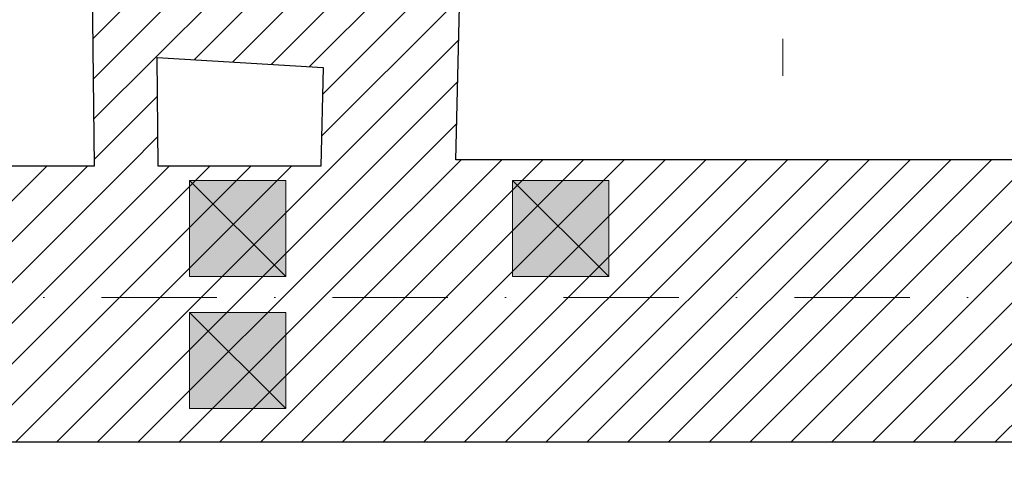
# Model space of a CAD drawing. Header units: millimetres. Extents: x 172139 to 266886, y 89395 to 138225.
# Tile 58 of 94: x 211631 to 213166, y 115096 to 115806. Entities that reach past the tile are written whole.
import ezdxf

# ---------------------------------------------------------------- set-up
doc = ezdxf.new("R2010")
doc.units = ezdxf.units.MM
doc.header["$MEASUREMENT"] = 0
doc.linetypes.add('Kropki i Kreski', pattern=[360, 180, -90, 0, -90])
doc.linetypes.add('Przerywana', pattern=[240, 120, -120])
doc.layers.add('Konstrukcja - Siatki mod', color=7, linetype='Continuous')
doc.layers.add('KR_INW', color=7, linetype='Continuous')
doc.layers.add('Konstrukcja - Siatki mod_Nr_pióra__48', color=7, linetype='Continuous', lineweight=15, true_color=0xa80f02)
for name, color, linetype, lineweight in [('KR_INW_Nr_pióra__101', 252, 'Continuous', 5), ('KR_INW_Nr_pióra__121', 255, 'Continuous', 0), ('KR_INW_Nr_pióra__27', 7, 'Continuous', 25), ('KR_INW_Nr_pióra__41', 7, 'Continuous', 15), ('PRZBUDOWA_W_KAN_OPIS_Nr_pióra__98', 154, 'Continuous', 13), ('STREFA_NOWE_POM_Nr_pióra__121', 255, 'Continuous', 0)]:
    doc.layers.add(name, color=color, linetype=linetype, lineweight=lineweight)
pattern_1 = [(45, (0, 0), (-31.819804, 31.819804), [])]

# ---------------------------------------------------------------- blocks, each defined once
blk = doc.blocks.new('Ściana_5', base_point=(212100.6, 115586.8))
at = {"layer": 'KR_INW_Nr_pióra__101', "linetype": 'Continuous'}
h = blk.add_hatch(dxfattribs=at)
h.set_pattern_fill('Cegła_licówka', color=256, style=0, pattern_type=2)
h.set_pattern_definition(pattern_1)
h.paths.add_polyline_path([(212299.9, 115146.8), (214176.7, 115146.8), (214176.7, 115586.8), (212310.6, 115586.8)])
at = {"layer": 'KR_INW_Nr_pióra__27', "linetype": 'Continuous', "flags": 128}
for points in [[(214176.7, 115586.8), (212310.6, 115586.8)], [(212299.9, 115146.8), (214176.7, 115146.8)]]:
    blk.add_lwpolyline(points, dxfattribs=at)
blk = doc.blocks.new('Ściana_14', base_point=(212100.3, 115577.1))
at = {"layer": 'KR_INW_Nr_pióra__101', "linetype": 'Continuous'}
h = blk.add_hatch(dxfattribs=at)
h.set_pattern_fill('Cegła_licówka', color=256, style=0, pattern_type=2)
h.set_pattern_definition(pattern_1)
h.paths.add_polyline_path([(212299.9, 115147.1), (212316.5, 115826.1), (212106.6, 115831.2), (212100.3, 115577.1)])
at = {"layer": 'KR_INW_Nr_pióra__27', "linetype": 'Continuous', "flags": 128}
for points in [[(212316.5, 115826.1), (212106.6, 115831.2)], [(212310.6, 115586.8), (212316.5, 115826.1)], [(212104.1, 115731.2), (212100.3, 115577.1)]]:
    blk.add_lwpolyline(points, dxfattribs=at)
blk = doc.blocks.new('Ściana_30', base_point=(211743.7, 115852.7))
at = {"layer": 'KR_INW_Nr_pióra__101', "linetype": 'Continuous'}
h = blk.add_hatch(dxfattribs=at)
h.set_pattern_fill('Cegła_licówka', color=256, style=0, pattern_type=2)
h.set_pattern_definition(pattern_1)
h.paths.add_polyline_path([(211845, 115746.5), (212104.1, 115731.2), (212106.6, 115831.2), (211743.7, 115852.7)])
at = {"layer": 'KR_INW_Nr_pióra__27', "linetype": 'Continuous', "flags": 128}
for points in [[(212106.6, 115831.2), (211743.7, 115852.7)], [(211845, 115746.5), (212104.1, 115731.2)]]:
    blk.add_lwpolyline(points, dxfattribs=at)
blk = doc.blocks.new('Ściana_31', base_point=(211743.7, 115852.7))
at = {"layer": 'KR_INW_Nr_pióra__101', "linetype": 'Continuous'}
h = blk.add_hatch(dxfattribs=at)
h.set_pattern_fill('Cegła_licówka', color=256, style=0, pattern_type=2)
h.set_pattern_definition(pattern_1)
h.paths.add_polyline_path([(211743.7, 115852.7), (211746.9, 115577.1), (211846.9, 115577.1), (211845, 115746.5)])
at = {"layer": 'KR_INW_Nr_pióra__27', "linetype": 'Continuous', "flags": 128}
for points in [[(211743.7, 115852.7), (211746.9, 115577.1)], [(211846.9, 115577.1), (211845, 115746.5)]]:
    blk.add_lwpolyline(points, dxfattribs=at)
blk = doc.blocks.new('Ściana_127', base_point=(209976.4, 115577.1))
at = {"layer": 'KR_INW_Nr_pióra__101', "linetype": 'Continuous'}
h = blk.add_hatch(dxfattribs=at)
h.set_pattern_fill('Cegła_licówka', color=256, style=0, pattern_type=2)
h.set_pattern_definition(pattern_1)
h.paths.add_polyline_path([(209976.4, 115147.1), (212299.9, 115147.1), (212100.3, 115577.1), (209976.4, 115577.1)])
at = {"layer": 'KR_INW_Nr_pióra__27', "linetype": 'Continuous', "flags": 128}
for points in [[(211746.9, 115577.1), (209976.4, 115577.1)], [(212100.3, 115577.1), (211846.9, 115577.1)], [(209976.4, 115147.1), (212299.9, 115147.1)]]:
    blk.add_lwpolyline(points, dxfattribs=at)
blk = doc.blocks.new('Standardowy znacznik siatki_10')
at = {"layer": 'Konstrukcja - Siatki mod_Nr_pióra__48', "linetype": 'Kropki i Kreski'}
blk.add_line((1000, 0), (72912, 0), dxfattribs=at)

msp = doc.modelspace()

# ---------------------------------------------------------------- hatches: boundary and pattern name
at = {"layer": 'KR_INW_Nr_pióra__121', "linetype": 'Continuous', "lineweight": 13}
for points in [[(211895.6, 115554.8), (212045.6, 115554.8), (212045.6, 115404.8), (211895.6, 115404.8)], [(212399.4, 115554.8), (212549.4, 115554.8), (212549.4, 115404.8), (212399.4, 115404.8)], [(211895.6, 115348.8), (212045.6, 115348.8), (212045.6, 115198.8), (211895.6, 115198.8)]]:
    msp.add_hatch(color=9, dxfattribs=at).paths.add_polyline_path(points)

# ---------------------------------------------------------------- linework, layer by layer
at = {"layer": 'KR_INW_Nr_pióra__41', "linetype": 'Continuous'}
for p, q in [((211895.6, 115554.8), (212045.6, 115404.8)), ((212399.4, 115554.8), (212549.4, 115404.8)), ((211895.6, 115348.8), (212045.6, 115198.8))]:
    msp.add_line(p, q, dxfattribs=at)
at = {"layer": 'KR_INW_Nr_pióra__41', "linetype": 'Continuous', "flags": 128}
for points in [[(211895.6, 115554.8), (212045.6, 115554.8), (212045.6, 115404.8), (211895.6, 115404.8)], [(212399.4, 115554.8), (212549.4, 115554.8), (212549.4, 115404.8), (212399.4, 115404.8)], [(211895.6, 115348.8), (212045.6, 115348.8), (212045.6, 115198.8), (211895.6, 115198.8)]]:
    msp.add_lwpolyline(points, close=True, dxfattribs=at)
at = {"layer": 'PRZBUDOWA_W_KAN_OPIS_Nr_pióra__98', "linetype": 'Przerywana'}
msp.add_line((212820.7, 117935.8), (212820.7, 115718.1), dxfattribs=at)
at = {"layer": 'STREFA_NOWE_POM_Nr_pióra__121', "linetype": 'Continuous', "flags": 128}
for points in [[(207849, 121145.6), (207797.8, 116236.5), (208691.7, 116252), (208697.2, 115577.1), (209091.2, 115577.1), (209976.4, 115577.1), (211746.9, 115577.1), (211743.7, 115852.7), (212106.6, 115831.2), (212196.5, 115829), (212196.5, 121145.6), (209091.2, 121145.6), (208837, 121145.6)], [(216210.8, 117086.8), (212316.5, 117086.8), (212316.5, 115826.1), (212310.6, 115586.8), (214176.7, 115586.8), (215056.7, 115586.8), (215750.3, 115586.8), (216203.5, 115586.8), (216210.8, 115862.5)], [(214351, 115146.8), (214176.7, 115146.8), (212299.9, 115146.8), (212299.9, 115147.1), (209976.4, 115147.1), (209095, 115147.1), (209110.2, 113397.6), (209438.1, 113397.6), (210318.1, 113397.6), (215750.3, 113397.6), (215750.3, 115146.8), (215056.7, 115146.8)]]:
    msp.add_lwpolyline(points, close=True, dxfattribs=at)

# ---------------------------------------------------------------- block references
at = {"layer": 'Konstrukcja - Siatki mod', "color": 8, "linetype": 'Continuous', "lineweight": 13, "zscale": 1000}
msp.add_blockref('Standardowy znacznik siatki_10', (177989.3, 115372.2), dxfattribs=at)
at = {"layer": 'KR_INW'}
for name, p in [('Ściana_30', (211743.7, 115852.7)), ('Ściana_31', (211743.7, 115852.7)), ('Ściana_14', (212100.3, 115577.1)), ('Ściana_5', (212100.6, 115586.8)), ('Ściana_127', (209976.4, 115577.1))]:
    msp.add_blockref(name, p, dxfattribs=at)

doc.saveas('drawing.dxf')
